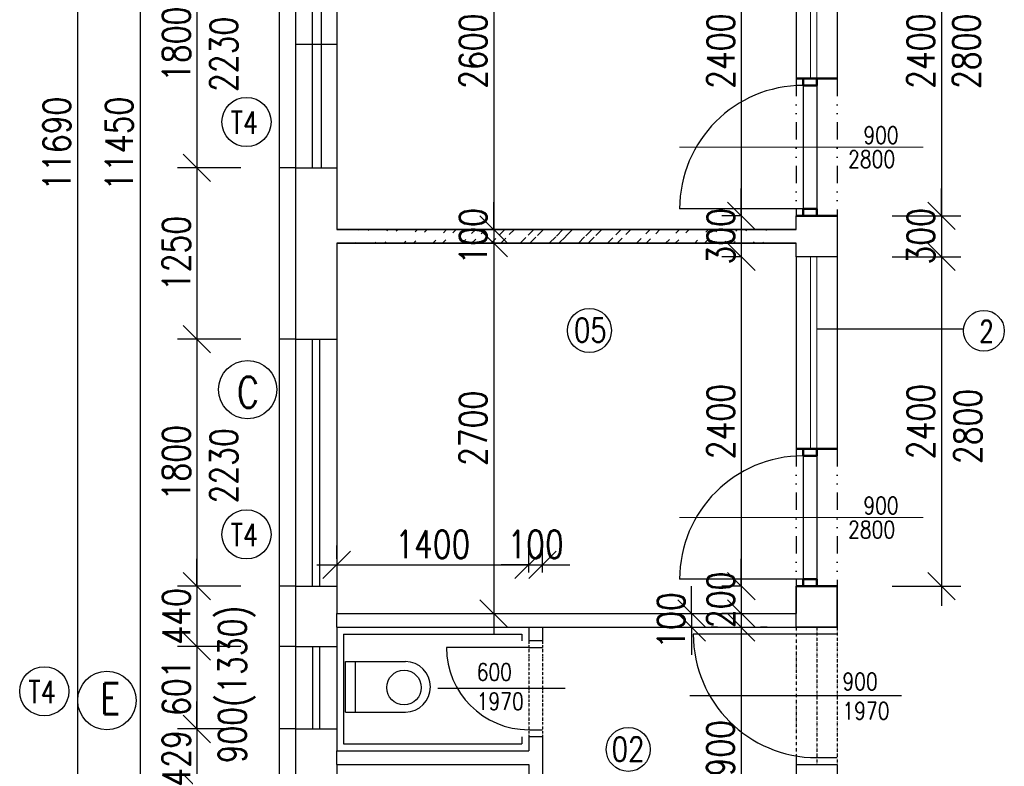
# Model space of a CAD drawing. Header units: millimetres. Extents: x -637441 to -130928, y -380379 to -53767.
# Tile 86 of 193: x -531585 to -524406, y -145940 to -140498. Entities that reach past the tile are written whole.
import ezdxf
from ezdxf.enums import TextEntityAlignment as Align

# ---------------------------------------------------------------- set-up
doc = ezdxf.new("R2010")
doc.units = ezdxf.units.MM
doc.header["$LTSCALE"] = 10
doc.linetypes.add('ACAD_ISO12W100', pattern=[22, 12, -3, 0.5, -3, 0.5, -3])
doc.linetypes.add('DIVIDE', pattern=[31.75, 12.7, -6.35, 0, -6.35, 0, -6.35])
for name, color, linetype, lineweight in [('_ARW_PŘÍČKA_NOVÁ', 6, 'Continuous', 35), ('CKDVERE_', 7, 'Continuous', 25), ('CKDVERE_OSY', 1, 'Continuous', 18), ('CKDVERE_PRAH', 7, 'Continuous', 25), ('CKDVERE_ZARUBNE_RAM', 5, 'Continuous', 50), ('CKKOTY', 7, 'Continuous', 25), ('CKOKNA', 1, 'Continuous', 18), ('CKSTENY_NADROVINOU', 7, 'DIVIDE', 25), ('CKSTENY_REZ', 6, 'Continuous', 50), ('CKSTENY_SRAF', 1, 'Continuous', 18), ('CKTEXTY_MALE', 7, 'Continuous', 25), ('CKTEXTY_STREDNI', 6, 'Continuous', 50)]:
    doc.layers.add(name, color=color, linetype=linetype, lineweight=lineweight)
for name, color, linetype in [('CKDVERE_POPIS', 7, 'Continuous'), ('Kóty', 7, 'Continuous'), ('Obklady', 7, 'Continuous'), ('Rozhraní materiálů', 7, 'Continuous'), ('SLABĚ', 7, 'Continuous'), ('Výplně otvorů', 7, 'Continuous'), ('ZARIZOVAKY', 7, 'Continuous'), ('ZDIVO', 6, 'Continuous')]:
    doc.layers.add(name, color=color, linetype=linetype)
doc.styles.get("Standard").update_dxf_attribs({"font": 'simplex.shx', "width": 0.8})
doc.dimstyles.new('Cadkon', dxfattribs={"dimscale": 80, "dimtxt": 2.5, "dimasz": 2.5, "dimexe": 1.768, "dimexo": 5, "dimtad": 1, "dimrnd": 1, "dimtxsty": 'Standard', "dimblk1": 'OBLIQUE', "dimblk2": 'OBLIQUE', "dimsah": 1, "dimcen": 2.5, "dimdle": 1.8, "dimadec": 0, "dimazin": 0, "dimtfac": 1, "dimtix": 1, "dimtmove": 2, "dimatfit": 3, "dimfxl": 1, "dimarcsym": 0})
doc.dimstyles.new('Kopie z cadkon', dxfattribs={"dimscale": 100, "dimtxt": 2.5, "dimasz": 2.5, "dimexe": 1.768, "dimexo": 5, "dimgap": 0.666, "dimtad": 1, "dimdec": 0, "dimrnd": 1, "dimdsep": 46, "dimtxsty": 'Standard', "dimblk1": 'OBLIQUE', "dimblk2": 'OBLIQUE', "dimsah": 1, "dimcen": 2, "dimdle": 1.8, "dimazin": 2, "dimtfac": 0.75, "dimtdec": 0, "dimtix": 1, "dimtmove": 2, "dimatfit": 3, "dimfxl": 1, "dimtolj": 1, "dimtzin": 0, "dimarcsym": 0})

# ---------------------------------------------------------------- blocks, each defined once
blk = doc.blocks.new('_OBLIQUE')
at = {"color": 0, "linetype": 'ByBlock'}
blk.add_line((-0.5, -0.5), (0.5, 0.5), dxfattribs=at)
blk = doc.blocks.new('*D934')
at = {"layer": 'CKKOTY', "color": 0, "lineweight": -2}
for p, q in [((-530292.3, -139633.3), (-530292.3, -141721.3)), ((-529973.4, -139777.3), (-530433.7, -139777.3)), ((-529973.4, -141577.3), (-530433.7, -141577.3))]:
    blk.add_line(p, q, dxfattribs=at)
at = {"layer": 'DEFPOINTS', "color": 0}
for p in [(-529573.4, -139777.3), (-530292.3, -141577.3), (-529573.4, -141577.3)]:
    blk.add_point(p, dxfattribs=at)
at = {"layer": 'CKKOTY', "color": 0, "lineweight": -2, "xscale": 200, "yscale": 200, "zscale": 200}
for p, rotation in [((-530292.3, -139777.3), 90), ((-530292.3, -141577.3), 270)]:
    blk.add_blockref('_OBLIQUE', p, dxfattribs=dict(at, rotation=rotation))
at = {"layer": 'CKKOTY', "color": 0, "insert": (-530442.3, -140677.3), "char_height": 200, "attachment_point": 5, "rotation": 90}
blk.add_mtext('1800', dxfattribs=at)
blk = doc.blocks.new('*D935')
at = {"layer": 'CKKOTY', "color": 0, "lineweight": -2}
for p, q in [((-530292.3, -141433.3), (-530292.3, -142971.3)), ((-529973.4, -141577.3), (-530433.7, -141577.3)), ((-529973.4, -142827.3), (-530433.7, -142827.3))]:
    blk.add_line(p, q, dxfattribs=at)
at = {"layer": 'DEFPOINTS', "color": 0}
for p in [(-529573.4, -141577.3), (-530292.3, -142827.3), (-529573.4, -142827.3)]:
    blk.add_point(p, dxfattribs=at)
at = {"layer": 'CKKOTY', "color": 0, "lineweight": -2, "xscale": 200, "yscale": 200, "zscale": 200}
for p, rotation in [((-530292.3, -141577.3), 90), ((-530292.3, -142827.3), 270)]:
    blk.add_blockref('_OBLIQUE', p, dxfattribs=dict(at, rotation=rotation))
at = {"layer": 'CKKOTY', "color": 0, "insert": (-530442.3, -142202.3), "char_height": 200, "attachment_point": 5, "rotation": 90}
blk.add_mtext('1250', dxfattribs=at)
blk = doc.blocks.new('*D936')
at = {"layer": 'CKKOTY', "color": 0, "lineweight": -2}
for p, q in [((-530292.3, -142683.3), (-530292.3, -144771.3)), ((-529973.4, -142827.3), (-530433.7, -142827.3)), ((-529973.4, -144627.3), (-530433.7, -144627.3))]:
    blk.add_line(p, q, dxfattribs=at)
at = {"layer": 'DEFPOINTS', "color": 0}
for p in [(-529573.4, -142827.3), (-530292.3, -144627.3), (-529573.4, -144627.3)]:
    blk.add_point(p, dxfattribs=at)
at = {"layer": 'CKKOTY', "color": 0, "lineweight": -2, "xscale": 200, "yscale": 200, "zscale": 200}
for p, rotation in [((-530292.3, -142827.3), 90), ((-530292.3, -144627.3), 270)]:
    blk.add_blockref('_OBLIQUE', p, dxfattribs=dict(at, rotation=rotation))
at = {"layer": 'CKKOTY', "color": 0, "insert": (-530442.3, -143727.3), "char_height": 200, "attachment_point": 5, "rotation": 90}
blk.add_mtext('1800', dxfattribs=at)
blk = doc.blocks.new('*D937')
at = {"layer": 'CKKOTY', "color": 0, "lineweight": -2}
for p, q in [((-530292.3, -144627.3), (-530292.3, -144427.3)), ((-529973.4, -144627.3), (-530433.7, -144627.3)), ((-530292.3, -144627.3), (-530292.3, -145067.2)), ((-529973.4, -145067.2), (-530433.7, -145067.2)), ((-530292.3, -145067.2), (-530292.3, -145267.2))]:
    blk.add_line(p, q, dxfattribs=at)
at = {"layer": 'DEFPOINTS', "color": 0}
for p in [(-529573.4, -144627.3), (-530292.3, -145067.2), (-529573.4, -145067.2)]:
    blk.add_point(p, dxfattribs=at)
at = {"layer": 'CKKOTY', "color": 0, "lineweight": -2, "xscale": 200, "yscale": 200, "zscale": 200}
for p, rotation in [((-530292.3, -144627.3), 270), ((-530292.3, -145067.2), 90)]:
    blk.add_blockref('_OBLIQUE', p, dxfattribs=dict(at, rotation=rotation))
at = {"layer": 'CKKOTY', "color": 0, "insert": (-530442.3, -144847.2), "char_height": 200, "attachment_point": 5, "rotation": 90}
blk.add_mtext('440', dxfattribs=at)
blk = doc.blocks.new('*D938')
at = {"layer": 'CKKOTY', "color": 0, "lineweight": -2}
for p, q in [((-530292.3, -144923.2), (-530292.3, -145812.2)), ((-529973.4, -145067.2), (-530433.7, -145067.2)), ((-529973.4, -145668.2), (-530433.7, -145668.2))]:
    blk.add_line(p, q, dxfattribs=at)
at = {"layer": 'DEFPOINTS', "color": 0}
for p in [(-529573.4, -145067.2), (-530292.3, -145668.2), (-529573.4, -145668.2)]:
    blk.add_point(p, dxfattribs=at)
at = {"layer": 'CKKOTY', "color": 0, "lineweight": -2, "xscale": 200, "yscale": 200, "zscale": 200}
for p, rotation in [((-530292.3, -145067.2), 90), ((-530292.3, -145668.2), 270)]:
    blk.add_blockref('_OBLIQUE', p, dxfattribs=dict(at, rotation=rotation))
at = {"layer": 'CKKOTY', "color": 0, "insert": (-530442.3, -145367.7), "char_height": 200, "attachment_point": 5, "rotation": 90}
blk.add_mtext('601', dxfattribs=at)
blk = doc.blocks.new('*D939')
at = {"layer": 'CKKOTY', "color": 0, "lineweight": -2}
for p, q in [((-530292.3, -145668.2), (-530292.3, -145468.2)), ((-529973.4, -145668.2), (-530433.7, -145668.2)), ((-530292.3, -145668.2), (-530292.3, -146097.5)), ((-529973.4, -146097.5), (-530433.7, -146097.5)), ((-530292.3, -146097.5), (-530292.3, -146297.5))]:
    blk.add_line(p, q, dxfattribs=at)
at = {"layer": 'DEFPOINTS', "color": 0}
for p in [(-529573.4, -145668.2), (-530292.3, -146097.5), (-529573.4, -146097.5)]:
    blk.add_point(p, dxfattribs=at)
at = {"layer": 'CKKOTY', "color": 0, "lineweight": -2, "xscale": 200, "yscale": 200, "zscale": 200}
for p, rotation in [((-530292.3, -145668.2), 270), ((-530292.3, -146097.5), 90)]:
    blk.add_blockref('_OBLIQUE', p, dxfattribs=dict(at, rotation=rotation))
at = {"layer": 'CKKOTY', "color": 0, "insert": (-530442.3, -145882.8), "char_height": 200, "attachment_point": 5, "rotation": 90}
blk.add_mtext('429', dxfattribs=at)
blk = doc.blocks.new('*D945')
at = {"layer": 'CKKOTY', "color": 0, "lineweight": -2}
for p, q in [((-526323.3, -139383.3), (-526323.3, -142071.3)), ((-526323.4, -139527.3), (-526464.7, -139527.3)), ((-526323.4, -141927.3), (-526464.7, -141927.3))]:
    blk.add_line(p, q, dxfattribs=at)
at = {"layer": 'DEFPOINTS', "color": 0}
for p in [(-525923.4, -139527.3), (-526323.3, -141927.3), (-525923.4, -141927.3)]:
    blk.add_point(p, dxfattribs=at)
at = {"layer": 'CKKOTY', "color": 0, "lineweight": -2, "xscale": 200, "yscale": 200, "zscale": 200}
for p, rotation in [((-526323.3, -139527.3), 90), ((-526323.3, -141927.3), 270)]:
    blk.add_blockref('_OBLIQUE', p, dxfattribs=dict(at, rotation=rotation))
at = {"layer": 'CKKOTY', "color": 0, "insert": (-526473.3, -140727.3), "char_height": 200, "attachment_point": 5, "rotation": 90}
blk.add_mtext('2400', dxfattribs=at)
blk = doc.blocks.new('*D946')
at = {"layer": 'CKKOTY', "color": 0, "lineweight": -2}
for p, q in [((-526323.3, -141927.3), (-526323.3, -141727.3)), ((-526323.4, -141927.3), (-526464.7, -141927.3)), ((-526323.3, -141927.3), (-526323.3, -142227.3)), ((-526323.4, -142227.3), (-526464.7, -142227.3)), ((-526323.3, -142227.3), (-526323.3, -142427.3))]:
    blk.add_line(p, q, dxfattribs=at)
at = {"layer": 'DEFPOINTS', "color": 0}
for p in [(-525923.4, -141927.3), (-526323.3, -142227.3), (-525923.4, -142227.3)]:
    blk.add_point(p, dxfattribs=at)
at = {"layer": 'CKKOTY', "color": 0, "lineweight": -2, "xscale": 200, "yscale": 200, "zscale": 200}
for p, rotation in [((-526323.3, -141927.3), 270), ((-526323.3, -142227.3), 90)]:
    blk.add_blockref('_OBLIQUE', p, dxfattribs=dict(at, rotation=rotation))
at = {"layer": 'CKKOTY', "color": 0, "insert": (-526473.3, -142077.3), "char_height": 200, "attachment_point": 5, "rotation": 90}
blk.add_mtext('300', dxfattribs=at)
blk = doc.blocks.new('*D947')
at = {"layer": 'CKKOTY', "color": 0, "lineweight": -2}
for p, q in [((-526323.3, -142083.3), (-526323.3, -144771.3)), ((-526323.4, -142227.3), (-526464.7, -142227.3)), ((-526323.4, -144627.3), (-526464.7, -144627.3))]:
    blk.add_line(p, q, dxfattribs=at)
at = {"layer": 'DEFPOINTS', "color": 0}
for p in [(-525923.4, -142227.3), (-526323.3, -144627.3), (-525923.4, -144627.3)]:
    blk.add_point(p, dxfattribs=at)
at = {"layer": 'CKKOTY', "color": 0, "lineweight": -2, "xscale": 200, "yscale": 200, "zscale": 200}
for p, rotation in [((-526323.3, -142227.3), 90), ((-526323.3, -144627.3), 270)]:
    blk.add_blockref('_OBLIQUE', p, dxfattribs=dict(at, rotation=rotation))
at = {"layer": 'CKKOTY', "color": 0, "insert": (-526473.3, -143427.3), "char_height": 200, "attachment_point": 5, "rotation": 90}
blk.add_mtext('2400', dxfattribs=at)
blk = doc.blocks.new('*D948')
at = {"layer": 'CKKOTY', "color": 0, "lineweight": -2}
for p, q in [((-526323.3, -144627.3), (-526323.3, -144427.3)), ((-526323.4, -144627.3), (-526464.7, -144627.3)), ((-526323.3, -144627.3), (-526323.3, -144827.3)), ((-526323.4, -144827.3), (-526464.7, -144827.3)), ((-526323.3, -144827.3), (-526323.3, -145027.3))]:
    blk.add_line(p, q, dxfattribs=at)
at = {"layer": 'DEFPOINTS', "color": 0}
for p in [(-525923.4, -144627.3), (-526323.3, -144827.3), (-525923.4, -144827.3)]:
    blk.add_point(p, dxfattribs=at)
at = {"layer": 'CKKOTY', "color": 0, "lineweight": -2, "xscale": 200, "yscale": 200, "zscale": 200}
for p, rotation in [((-526323.3, -144627.3), 270), ((-526323.3, -144827.3), 90)]:
    blk.add_blockref('_OBLIQUE', p, dxfattribs=dict(at, rotation=rotation))
at = {"layer": 'CKKOTY', "color": 0, "insert": (-526473.3, -144727.3), "char_height": 200, "attachment_point": 5, "rotation": 90}
blk.add_mtext('200', dxfattribs=at)
blk = doc.blocks.new('*D953')
at = {"layer": 'CKKOTY', "color": 0, "lineweight": -2}
for p, q in [((-526685.4, -144827.3), (-526685.4, -144627.3)), ((-526685.4, -144827.3), (-526685.4, -144927.3)), ((-526495.8, -144827.3), (-526543.9, -144827.3)), ((-526685.4, -144927.3), (-526685.4, -145127.3)), ((-526495.8, -144927.3), (-526543.9, -144927.3))]:
    blk.add_line(p, q, dxfattribs=at)
at = {"layer": 'DEFPOINTS', "color": 0}
for p in [(-526895.8, -144827.3), (-526895.8, -144927.3), (-526685.4, -144927.3)]:
    blk.add_point(p, dxfattribs=at)
at = {"layer": 'CKKOTY', "color": 0, "lineweight": -2, "xscale": 200, "yscale": 200, "zscale": 200}
for p, rotation in [((-526685.4, -144827.3), 270), ((-526685.4, -144927.3), 90)]:
    blk.add_blockref('_OBLIQUE', p, dxfattribs=dict(at, rotation=rotation))
at = {"layer": 'CKKOTY', "color": 0, "insert": (-526835.4, -144877.3), "char_height": 200, "attachment_point": 5, "rotation": 90}
blk.add_mtext('100', dxfattribs=at)
blk = doc.blocks.new('*D954')
at = {"layer": 'CKKOTY', "color": 0, "lineweight": -2}
for p, q in [((-526324.6, -144783.3), (-526324.6, -146971.3)), ((-526133.7, -144927.3), (-526183.2, -144927.3)), ((-526724.6, -146827.3), (-526466.1, -146827.3))]:
    blk.add_line(p, q, dxfattribs=at)
at = {"layer": 'DEFPOINTS', "color": 0}
for p in [(-526533.7, -144927.3), (-526324.6, -146827.3), (-526324.6, -146827.3)]:
    blk.add_point(p, dxfattribs=at)
at = {"layer": 'CKKOTY', "color": 0, "lineweight": -2, "xscale": 200, "yscale": 200, "zscale": 200}
for p, rotation in [((-526324.6, -144927.3), 90), ((-526324.6, -146827.3), 270)]:
    blk.add_blockref('_OBLIQUE', p, dxfattribs=dict(at, rotation=rotation))
at = {"layer": 'CKKOTY', "color": 0, "insert": (-526474.6, -145877.3), "char_height": 200, "attachment_point": 5, "rotation": 90}
blk.add_mtext('1900', dxfattribs=at)
blk = doc.blocks.new('*D892')
at = {"layer": 'CKKOTY', "color": 0, "lineweight": -2}
for p, q in [((-529273.4, -144427.3), (-529273.4, -144331)), ((-527873.4, -144527.3), (-527873.4, -144331)), ((-529417.4, -144472.5), (-527729.4, -144472.5))]:
    blk.add_line(p, q, dxfattribs=at)
at = {"layer": 'DEFPOINTS', "color": 0}
for p in [(-527873.4, -144472.5), (-529273.4, -144827.3), (-527873.4, -144927.3)]:
    blk.add_point(p, dxfattribs=at)
at = {"layer": 'CKKOTY', "color": 0, "lineweight": -2, "xscale": 200, "yscale": 200, "zscale": 200, "rotation": 180}
blk.add_blockref('_OBLIQUE', (-529273.4, -144472.5), dxfattribs=at)
at = {"layer": 'CKKOTY', "color": 0, "lineweight": -2, "xscale": 200, "yscale": 200, "zscale": 200}
blk.add_blockref('_OBLIQUE', (-527873.4, -144472.5), dxfattribs=at)
at = {"layer": 'CKKOTY', "color": 0, "insert": (-528573.4, -144322.5), "char_height": 200, "attachment_point": 5}
blk.add_mtext('1400', dxfattribs=at)
blk = doc.blocks.new('*D893')
at = {"layer": 'CKKOTY', "color": 0, "lineweight": -2}
for p, q in [((-527873.4, -144527.3), (-527873.4, -144331)), ((-527773.4, -144527.3), (-527773.4, -144331)), ((-527873.4, -144472.5), (-528073.4, -144472.5)), ((-527873.4, -144472.5), (-527773.4, -144472.5)), ((-527773.4, -144472.5), (-527573.4, -144472.5))]:
    blk.add_line(p, q, dxfattribs=at)
at = {"layer": 'DEFPOINTS', "color": 0}
for p in [(-527773.4, -144472.5), (-527873.4, -144927.3), (-527773.4, -144927.3)]:
    blk.add_point(p, dxfattribs=at)
at = {"layer": 'CKKOTY', "color": 0, "lineweight": -2, "xscale": 200, "yscale": 200, "zscale": 200}
blk.add_blockref('_OBLIQUE', (-527873.4, -144472.5), dxfattribs=at)
at = {"layer": 'CKKOTY', "color": 0, "lineweight": -2, "xscale": 200, "yscale": 200, "zscale": 200, "rotation": 180}
blk.add_blockref('_OBLIQUE', (-527773.4, -144472.5), dxfattribs=at)
at = {"layer": 'CKKOTY', "color": 0, "insert": (-527823.4, -144322.5), "char_height": 200, "attachment_point": 5}
blk.add_mtext('100', dxfattribs=at)
blk = doc.blocks.new('*D1032')
at = {"layer": 'CKTEXTY_MALE', "color": 0, "lineweight": -2}
for p, q in [((-530706.2, -135533.3), (-530706.2, -147271.3)), ((-529973.4, -135677.3), (-530847.7, -135677.3)), ((-529973.4, -147127.3), (-530847.7, -147127.3))]:
    blk.add_line(p, q, dxfattribs=at)
at = {"layer": 'DEFPOINTS', "color": 0}
for p in [(-529573.4, -135677.3), (-530706.2, -147127.3), (-529573.4, -147127.3)]:
    blk.add_point(p, dxfattribs=at)
at = {"layer": 'CKTEXTY_MALE', "color": 0, "lineweight": -2, "xscale": 200, "yscale": 200, "zscale": 200}
for p, rotation in [((-530706.2, -135677.3), 90), ((-530706.2, -147127.3), 270)]:
    blk.add_blockref('_OBLIQUE', p, dxfattribs=dict(at, rotation=rotation))
at = {"layer": 'CKTEXTY_MALE', "color": 0, "insert": (-530859.5, -141402.3), "char_height": 200, "attachment_point": 5, "rotation": 90}
blk.add_mtext('\\A1;11450', dxfattribs=at)
blk = doc.blocks.new('*D1005')
at = {"layer": 'CKKOTY', "color": 0, "lineweight": -2}
for p, q in [((-528128.6, -139283.3), (-528128.6, -142171.3)), ((-528365.2, -142027.3), (-528270.1, -142027.3))]:
    blk.add_line(p, q, dxfattribs=at)
at = {"layer": 'DEFPOINTS', "color": 0}
for p in [(-528411.3, -139427.3), (-528128.6, -142027.3), (-527965.2, -142027.3)]:
    blk.add_point(p, dxfattribs=at)
at = {"layer": 'CKKOTY', "color": 0, "lineweight": -2, "xscale": 200, "yscale": 200, "zscale": 200}
for p, rotation in [((-528128.6, -139427.3), 90), ((-528128.6, -142027.3), 270)]:
    blk.add_blockref('_OBLIQUE', p, dxfattribs=dict(at, rotation=rotation))
at = {"layer": 'CKKOTY', "color": 0, "insert": (-528278.6, -140727.3), "char_height": 200, "attachment_point": 5, "rotation": 90}
blk.add_mtext('2600', dxfattribs=at)
blk = doc.blocks.new('*D1006')
at = {"layer": 'CKKOTY', "color": 0, "lineweight": -2}
for p, q in [((-528128.6, -142027.3), (-528128.6, -141827.3)), ((-528128.6, -142027.3), (-528128.6, -142127.3)), ((-528128.6, -142127.3), (-528128.6, -142327.3)), ((-527981.6, -142127.3), (-527987.2, -142127.3))]:
    blk.add_line(p, q, dxfattribs=at)
at = {"layer": 'DEFPOINTS', "color": 0}
for p in [(-527965.2, -142027.3), (-528381.6, -142127.3), (-528128.6, -142127.3)]:
    blk.add_point(p, dxfattribs=at)
at = {"layer": 'CKKOTY', "color": 0, "lineweight": -2, "xscale": 200, "yscale": 200, "zscale": 200}
for p, rotation in [((-528128.6, -142027.3), 270), ((-528128.6, -142127.3), 90)]:
    blk.add_blockref('_OBLIQUE', p, dxfattribs=dict(at, rotation=rotation))
at = {"layer": 'CKKOTY', "color": 0, "insert": (-528278.6, -142077.3), "char_height": 200, "attachment_point": 5, "rotation": 90}
blk.add_mtext('100', dxfattribs=at)
blk = doc.blocks.new('*D1007')
at = {"layer": 'CKKOTY', "color": 0, "lineweight": -2}
for p, q in [((-528128.6, -141983.3), (-528128.6, -144971.3)), ((-528528.6, -144827.3), (-528270.1, -144827.3))]:
    blk.add_line(p, q, dxfattribs=at)
at = {"layer": 'DEFPOINTS', "color": 0}
for p in [(-528381.6, -142127.3), (-528128.6, -144827.3), (-528128.6, -144827.3)]:
    blk.add_point(p, dxfattribs=at)
at = {"layer": 'CKKOTY', "color": 0, "lineweight": -2, "xscale": 200, "yscale": 200, "zscale": 200}
for p, rotation in [((-528128.6, -142127.3), 90), ((-528128.6, -144827.3), 270)]:
    blk.add_blockref('_OBLIQUE', p, dxfattribs=dict(at, rotation=rotation))
at = {"layer": 'CKKOTY', "color": 0, "insert": (-528278.6, -143477.3), "char_height": 200, "attachment_point": 5, "rotation": 90}
blk.add_mtext('2700', dxfattribs=at)
blk = doc.blocks.new('*D1174')
at = {"layer": 'CKKOTY', "color": 0, "lineweight": -2}
for p, q in [((-524864.5, -139383.3), (-524864.5, -142071.3)), ((-525223.4, -139527.3), (-524723, -139527.3)), ((-525223.4, -141927.3), (-524723, -141927.3))]:
    blk.add_line(p, q, dxfattribs=at)
at = {"layer": 'DEFPOINTS', "color": 0}
for p in [(-525623.4, -139527.3), (-525623.4, -141927.3), (-524864.5, -141927.3)]:
    blk.add_point(p, dxfattribs=at)
at = {"layer": 'CKKOTY', "color": 0, "lineweight": -2, "xscale": 200, "yscale": 200, "zscale": 200}
for p, rotation in [((-524864.5, -139527.3), 90), ((-524864.5, -141927.3), 270)]:
    blk.add_blockref('_OBLIQUE', p, dxfattribs=dict(at, rotation=rotation))
at = {"layer": 'CKKOTY', "color": 0, "insert": (-525014.5, -140727.3), "char_height": 200, "attachment_point": 5, "rotation": 90}
blk.add_mtext('2400', dxfattribs=at)
blk = doc.blocks.new('*D1175')
at = {"layer": 'CKKOTY', "color": 0, "lineweight": -2}
for p, q in [((-524864.5, -141927.3), (-524864.5, -141727.3)), ((-525223.4, -141927.3), (-524723, -141927.3)), ((-524864.5, -141927.3), (-524864.5, -142227.3)), ((-525223.4, -142227.3), (-524723, -142227.3)), ((-524864.5, -142227.3), (-524864.5, -142427.3))]:
    blk.add_line(p, q, dxfattribs=at)
at = {"layer": 'DEFPOINTS', "color": 0}
for p in [(-525623.4, -141927.3), (-525623.4, -142227.3), (-524864.5, -142227.3)]:
    blk.add_point(p, dxfattribs=at)
at = {"layer": 'CKKOTY', "color": 0, "lineweight": -2, "xscale": 200, "yscale": 200, "zscale": 200}
for p, rotation in [((-524864.5, -141927.3), 270), ((-524864.5, -142227.3), 90)]:
    blk.add_blockref('_OBLIQUE', p, dxfattribs=dict(at, rotation=rotation))
at = {"layer": 'CKKOTY', "color": 0, "insert": (-525014.5, -142077.3), "char_height": 200, "attachment_point": 5, "rotation": 90}
blk.add_mtext('300', dxfattribs=at)
blk = doc.blocks.new('*D1176')
at = {"layer": 'CKKOTY', "color": 0, "lineweight": -2}
for p, q in [((-524864.5, -142083.3), (-524864.5, -144771.3)), ((-525223.4, -142227.3), (-524723, -142227.3)), ((-525223.4, -144627.3), (-524723, -144627.3))]:
    blk.add_line(p, q, dxfattribs=at)
at = {"layer": 'DEFPOINTS', "color": 0}
for p in [(-525623.4, -142227.3), (-525623.4, -144627.3), (-524864.5, -144627.3)]:
    blk.add_point(p, dxfattribs=at)
at = {"layer": 'CKKOTY', "color": 0, "lineweight": -2, "xscale": 200, "yscale": 200, "zscale": 200}
for p, rotation in [((-524864.5, -142227.3), 90), ((-524864.5, -144627.3), 270)]:
    blk.add_blockref('_OBLIQUE', p, dxfattribs=dict(at, rotation=rotation))
at = {"layer": 'CKKOTY', "color": 0, "insert": (-525014.5, -143427.3), "char_height": 200, "attachment_point": 5, "rotation": 90}
blk.add_mtext('2400', dxfattribs=at)
blk = doc.blocks.new('*D1384')
at = {"layer": 'CKKOTY', "color": 0, "lineweight": -2}
for p, q in [((-531164, -135413.3), (-531164, -147391.3)), ((-530093.4, -135557.3), (-531305.4, -135557.3)), ((-530093.4, -147247.3), (-531305.4, -147247.3))]:
    blk.add_line(p, q, dxfattribs=at)
at = {"layer": 'DEFPOINTS', "color": 0}
for p in [(-529693.4, -135557.3), (-531164, -147247.3), (-529693.4, -147247.3)]:
    blk.add_point(p, dxfattribs=at)
at = {"layer": 'CKKOTY', "color": 0, "lineweight": -2, "xscale": 200, "yscale": 200, "zscale": 200}
for p, rotation in [((-531164, -135557.3), 90), ((-531164, -147247.3), 270)]:
    blk.add_blockref('_OBLIQUE', p, dxfattribs=dict(at, rotation=rotation))
at = {"layer": 'CKKOTY', "color": 0, "insert": (-531314, -141402.3), "char_height": 200, "attachment_point": 5, "rotation": 90}
blk.add_mtext('11690', dxfattribs=at)

msp = doc.modelspace()

# ---------------------------------------------------------------- hatches: boundary and pattern name
at = {"layer": 'CKSTENY_SRAF'}
h = msp.add_hatch(dxfattribs=at)
h.set_pattern_fill('ZDIVO-OBECNE,_I', scale=50, style=2)
h.set_pattern_definition([(45, (48380.4, -177599.78), (-106.066017, 106.066017), []), (45, (48451.1, -177599.78), (-106.066017, 106.066017), [])])
edge = h.paths.add_edge_path()
edge.add_line((-529273.358, -142027.267), (-525923.356, -142027.267))
edge.add_line((-529273.358, -142127.267), (-525923.356, -142127.267))

# ---------------------------------------------------------------- linework, layer by layer
at = {"layer": '_ARW_PŘÍČKA_NOVÁ'}
for p, q in [((-529273.358, -142027.267), (-525923.356, -142027.267)), ((-529273.358, -142127.267), (-525923.356, -142127.267))]:
    msp.add_line(p, q, dxfattribs=at)
at = {"layer": 'CKDVERE_'}
for p, q in [((-525873.358, -141877.266), (-526773.358, -141877.266)), ((-525873.358, -144577.266), (-526773.358, -144577.266))]:
    msp.add_line(p, q, dxfattribs=at)
for centre in [(-525873.358, -141877.266), (-525873.358, -144577.266)]:
    msp.add_arc(centre, 900, 90, 180, dxfattribs=at)
at = {"layer": 'CKDVERE_OSY'}
for p, q in [((-524998.358, -141427.266), (-526773.358, -141427.266)), ((-524998.358, -144127.266), (-526773.358, -144127.266))]:
    msp.add_line(p, q, dxfattribs=at)
at = {"layer": 'CKDVERE_PRAH'}
for p, q in [((-525873.358, -140977.266), (-525873.358, -141877.266)), ((-525773.358, -140977.266), (-525773.358, -141877.266)), ((-525873.358, -143677.266), (-525873.358, -144577.266)), ((-525773.358, -143677.266), (-525773.358, -144577.266))]:
    msp.add_line(p, q, dxfattribs=at)
at = {"layer": 'CKDVERE_ZARUBNE_RAM'}
for p, q in [((-525873.358, -140927.266), (-525873.358, -140977.266)), ((-525773.358, -140927.266), (-525873.358, -140927.266)), ((-525873.358, -140977.266), (-525773.358, -140977.266)), ((-525773.358, -140977.266), (-525773.358, -140927.266)), ((-525873.358, -141927.266), (-525873.358, -141877.266)), ((-525873.358, -141877.266), (-525773.358, -141877.266)), ((-525773.358, -141877.266), (-525773.358, -141927.266)), ((-525773.358, -141927.266), (-525873.358, -141927.266)), ((-525873.358, -143627.266), (-525873.358, -143677.266)), ((-525773.358, -143627.266), (-525873.358, -143627.266)), ((-525773.358, -143677.266), (-525773.358, -143627.266)), ((-525873.358, -143677.266), (-525773.358, -143677.266)), ((-525873.358, -144627.266), (-525873.358, -144577.266)), ((-525873.358, -144577.266), (-525773.358, -144577.266)), ((-525773.358, -144577.266), (-525773.358, -144627.266)), ((-525773.358, -144627.266), (-525873.358, -144627.266))]:
    msp.add_line(p, q, dxfattribs=at)
at = {"layer": 'CKKOTY', "color": 7}
for p, q in [((-525923.358, -139527.266), (-525923.358, -140927.266)), ((-525623.358, -139527.266), (-525623.358, -140927.266)), ((-525923.358, -140927.266), (-525623.358, -140927.266)), ((-525923.358, -142227.266), (-525923.358, -143627.266)), ((-525623.358, -142227.266), (-525623.358, -143627.266)), ((-524703.261, -142753.353), (-525773.358, -142753.353)), ((-525923.358, -143627.266), (-525623.358, -143627.266))]:
    msp.add_line(p, q, dxfattribs=at)
at = {"layer": 'CKKOTY'}
for p, q in [((-525623.358, -140927.266), (-525923.358, -140927.266)), ((-525623.358, -143627.266), (-525923.358, -143627.266))]:
    msp.add_line(p, q, dxfattribs=at)
at = {"layer": 'CKKOTY', "color": 6}
msp.add_lwpolyline([(-525923.358, -142027.267), (-525923.358, -141927.266), (-525623.358, -141927.266), (-525623.358, -142227.266), (-525923.358, -142227.266), (-525923.358, -142127.267)], dxfattribs=at)
msp.add_lwpolyline([(-525923.358, -142027.267), (-525923.358, -141927.266), (-525623.358, -141927.266), (-525623.358, -142227.266), (-525923.358, -142227.266), (-525923.358, -142127.267)], dxfattribs=at)
msp.add_lwpolyline([(-525923.358, -144627.266), (-525623.358, -144627.266), (-525623.358, -144927.266), (-525923.358, -144927.266)], close=True, dxfattribs=at)
msp.add_lwpolyline([(-525923.358, -144627.266), (-525623.358, -144627.266), (-525623.358, -144927.266), (-525923.358, -144927.266)], close=True, dxfattribs=at)
at = {"layer": 'CKOKNA'}
for p, q in [((-525818.358, -139527.266), (-525818.358, -140927.266)), ((-525773.358, -139527.266), (-525773.358, -140927.266)), ((-525818.358, -142227.266), (-525818.358, -143627.266)), ((-525773.358, -142227.266), (-525773.358, -143627.266))]:
    msp.add_line(p, q, dxfattribs=at)
at = {"layer": 'CKSTENY_NADROVINOU'}
for p, q in [((-525923.358, -140927.266), (-525923.358, -141927.266)), ((-525623.358, -140927.266), (-525623.358, -141927.266)), ((-525923.358, -143627.266), (-525923.358, -144627.266)), ((-525623.358, -143627.266), (-525623.358, -144627.266))]:
    msp.add_line(p, q, dxfattribs=at)
at = {"layer": 'CKSTENY_REZ'}
for p, q in [((-525923.358, -140927.266), (-525623.358, -140927.266)), ((-525923.358, -141927.266), (-525623.358, -141927.266)), ((-525923.358, -143627.266), (-525623.358, -143627.266)), ((-525923.358, -144627.266), (-525623.358, -144627.266))]:
    msp.add_line(p, q, dxfattribs=at)
at = {"layer": 'CKTEXTY_MALE'}
for p, q in [((-529573.358, -141577.266), (-529693.358, -141577.266)), ((-529573.358, -142827.266), (-529693.358, -142827.266)), ((-529573.358, -144627.266), (-529693.358, -144627.266)), ((-529573.358, -145067.17), (-529693.358, -145067.17)), ((-529573.358, -145668.17), (-529693.358, -145668.17))]:
    msp.add_line(p, q, dxfattribs=at)
for centre, radius in [((-529930.61, -141243.666), 179.412), ((-524554.828, -142765.686), 148.944), ((-529922.624, -143194.503), 212.778), ((-529930.61, -144249.568), 179.412), ((-531405.247, -145393.749), 179.412), ((-530948.858, -145460.579), 212.778)]:
    msp.add_circle(centre, radius, dxfattribs=at)
at = {"layer": 'CKTEXTY_MALE', "color": 7}
for centre in [(-527430.977, -142763.719), (-527147.688, -145817.113)]:
    msp.add_circle(centre, 160.548, dxfattribs=at)
at = {"layer": 'Kóty'}
for p, q in [((-527607.887, -145373.874), (-528536.223, -145373.874)), ((-525155.897, -145427.266), (-526698.295, -145427.266))]:
    msp.add_line(p, q, dxfattribs=at)
at = {"layer": 'Obklady'}
for p, q in [((-529223.358, -144977.266), (-527923.358, -144977.266)), ((-529223.358, -144977.266), (-529223.358, -145777.266)), ((-527923.358, -144977.266), (-527923.358, -145025.57)), ((-527923.358, -145725.57), (-527923.358, -145777.266)), ((-529223.358, -145777.266), (-527923.358, -145777.266))]:
    msp.add_line(p, q, dxfattribs=at)
at = {"layer": 'Rozhraní materiálů'}
for p, q in [((-529273.358, -144927.266), (-529273.358, -144827.266)), ((-527873.358, -144927.266), (-527773.358, -144927.266)), ((-529273.358, -145927.266), (-529273.358, -145827.266))]:
    msp.add_line(p, q, dxfattribs=at)
at = {"layer": 'SLABĚ', "color": 7}
for p, q in [((-529573.358, -139777.266), (-529573.358, -141577.266)), ((-529273.358, -139777.266), (-529273.358, -141577.266))]:
    msp.add_line(p, q, dxfattribs=at)
at = {"layer": 'SLABĚ'}
for p, q in [((-529573.358, -142827.266), (-529573.358, -144627.266)), ((-529273.358, -142827.266), (-529273.358, -144627.266)), ((-529573.358, -145067.17), (-529573.358, -145667.17)), ((-529273.358, -145067.17), (-529273.358, -145667.17))]:
    msp.add_line(p, q, dxfattribs=at)
at = {"layer": 'SLABĚ', "linetype": 'ACAD_ISO12W100', "ltscale": 0.2}
msp.add_line((-525923.358, -144927.266), (-525923.358, -145927.266), dxfattribs=at)
at = {"layer": 'Výplně otvorů', "color": 7}
for p, q in [((-529452.381, -139777.266), (-529452.381, -141577.266)), ((-529386.318, -139777.266), (-529386.318, -141577.266))]:
    msp.add_line(p, q, dxfattribs=at)
at = {"layer": 'Výplně otvorů'}
for p, q in [((-529452.381, -142827.266), (-529452.381, -144627.266)), ((-529398.645, -142827.266), (-529398.645, -144627.266)), ((-529449.474, -145067.17), (-529449.474, -145667.17)), ((-529398.547, -145067.17), (-529398.547, -145667.17))]:
    msp.add_line(p, q, dxfattribs=at)
at = {"layer": 'Výplně otvorů', "linetype": 'ACAD_ISO12W100', "lineweight": -3, "ltscale": 0.175}
for p, q in [((-525773.358, -144927.266), (-525773.358, -145927.266)), ((-525623.358, -144927.266), (-525623.358, -145927.266))]:
    msp.add_line(p, q, dxfattribs=at)
at = {"layer": 'Výplně otvorů', "lineweight": -3}
for p, q in [((-525623.358, -144977.266), (-526673.358, -144977.266)), ((-527873.358, -145073.874), (-528473.358, -145073.874)), ((-527873.358, -145073.874), (-527773.358, -145073.874)), ((-527873.358, -145673.874), (-527773.358, -145673.874)), ((-525773.358, -145877.266), (-525623.358, -145877.266))]:
    msp.add_line(p, q, dxfattribs=at)
at = {"layer": 'Výplně otvorů', "linetype": 'ACAD_ISO12W100', "lineweight": -3, "ltscale": 0.15}
for p, q in [((-527873.358, -145023.874), (-527873.358, -145723.874)), ((-527773.358, -145023.874), (-527773.358, -145723.874))]:
    msp.add_line(p, q, dxfattribs=at)
at = {"layer": 'Výplně otvorů', "lineweight": -3}
for centre, radius in [((-525773.358, -144977.266), 900), ((-527873.358, -145073.874), 600)]:
    msp.add_arc(centre, radius, 180, 270, dxfattribs=at)
at = {"layer": 'ZARIZOVAKY'}
for p, q in [((-529210.08, -145176.398), (-528771.61, -145176.398)), ((-529210.08, -145546.398), (-529210.08, -145176.398)), ((-529139.659, -145176.398), (-529139.659, -145546.398)), ((-529210.08, -145546.398), (-528771.61, -145546.398))]:
    msp.add_line(p, q, dxfattribs=at)
msp.add_circle((-528782.611, -145366.671), 126.207, dxfattribs=at)
msp.add_arc((-528775.113, -145361.398), 185.033, 271.0849231, 88.9150769, dxfattribs=at)
at = {"layer": 'ZDIVO', "color": 1}
msp.add_line((-529693.358, -135557.266), (-529693.358, -147247.266), dxfattribs=at)
at = {"layer": 'ZDIVO', "color": 7}
msp.add_line((-529573.358, -140677.266), (-529273.358, -140677.266), dxfattribs=at)
at = {"layer": 'ZDIVO'}
for p, q in [((-529573.358, -141577.266), (-529573.358, -142827.266)), ((-529573.358, -141577.266), (-529273.358, -141577.266)), ((-529273.358, -141577.266), (-529273.358, -142027.267)), ((-529273.358, -142127.267), (-529273.358, -142827.266)), ((-529573.358, -142827.266), (-529273.358, -142827.266)), ((-529573.358, -144627.266), (-529573.358, -145067.17)), ((-529573.358, -144627.266), (-529273.358, -144627.266)), ((-529273.358, -144627.266), (-529273.358, -144827.266)), ((-525923.358, -144627.266), (-525623.358, -144627.266)), ((-525923.358, -144627.266), (-525923.358, -144827.266)), ((-529273.358, -144827.266), (-525923.358, -144827.266)), ((-529273.358, -144927.266), (-527873.358, -144927.266)), ((-529273.358, -144927.266), (-529273.358, -145067.17)), ((-527873.358, -144927.266), (-527873.358, -145023.874)), ((-527773.358, -144927.266), (-525623.358, -144927.266)), ((-527773.358, -144927.266), (-527773.358, -145023.874)), ((-525923.358, -144927.266), (-525623.358, -144927.266)), ((-525923.358, -144927.266), (-525923.358, -144933.689)), ((-529573.358, -145067.17), (-529273.358, -145067.17)), ((-527873.358, -145023.874), (-527773.358, -145023.874)), ((-529573.358, -145667.17), (-529273.358, -145667.17)), ((-529573.358, -145668.17), (-529573.358, -146097.509)), ((-529273.358, -145668.17), (-529273.358, -145827.266)), ((-527873.358, -145723.874), (-527773.358, -145723.874)), ((-527873.358, -145723.874), (-527873.358, -145827.266)), ((-527773.358, -145723.874), (-527773.358, -146022.839)), ((-529273.358, -145827.266), (-527873.358, -145827.266)), ((-529273.358, -145927.266), (-527873.358, -145927.266)), ((-529273.358, -145927.266), (-529273.358, -146097.509)), ((-527873.358, -145927.266), (-527873.358, -146022.839)), ((-525923.358, -145877.266), (-525923.358, -146827.266)), ((-525923.358, -145927.266), (-525623.358, -145927.266)), ((-525623.358, -145927.266), (-525623.358, -147127.266))]:
    msp.add_line(p, q, dxfattribs=at)
at = {"layer": 'ZDIVO', "lineweight": -3}
msp.add_line((-525623.358, -144927.266), (-525623.358, -144627.266), dxfattribs=at)

# ---------------------------------------------------------------- texts
at = {"layer": 'CKDVERE_POPIS', "width": 0.8}
for p in [(-525373.358, -141402.266), (-525373.358, -144102.266)]:
    msp.add_text('  900', height=125, dxfattribs=at).set_placement(p, align=Align.CENTER)
for p in [(-525373.358, -141452.266), (-525373.358, -144152.266)]:
    msp.add_text('2800', height=125, dxfattribs=at).set_placement(p, align=Align.TOP_CENTER)
at = {"layer": 'CKTEXTY_MALE', "width": 0.8}
for s, height, p in [('T4', 162.5, (-530046.426, -141330.644)), ('2', 157.5, (-524589.741, -142847.727)), ('C', 225, (-530001.499, -143326.194)), ('T4', 162.5, (-530046.426, -144336.546)), ('600', 125, (-528252.524, -145315.316)), ('900', 125, (-525586.115, -145384.665)), ('T4', 162.5, (-531521.062, -145480.727)), ('E', 225, (-530997.399, -145560.233)), ('1970', 125, (-528252.524, -145529.602)), ('1970', 125, (-525586.115, -145598.951))]:
    msp.add_text(s, height=height, dxfattribs=at).set_placement(p)
at = {"layer": 'CKTEXTY_MALE', "color": 7, "width": 0.8}
for s, p in [('05', (-527544.199, -142847.974)), ('02', (-527269.35, -145902.947))]:
    msp.add_text(s, height=175, dxfattribs=at).set_placement(p)
at = {"layer": 'CKTEXTY_STREDNI', "color": 7, "width": 0.8}
for s, p in [('2230', (-529996.324, -141025.06)), ('2800', (-524582.21, -141002.998)), ('2800', (-524571.811, -143737.477)), ('2230', (-529996.324, -144024.335)), ('900(1330)', (-529934.453, -145919.412))]:
    msp.add_text(s, height=200, rotation=90, dxfattribs=at).set_placement(p)

# ---------------------------------------------------------------- dimensions: what is measured, and where the dimension line sits
at = {"layer": 'CKKOTY'}
for base, p1, p2, picture, middle in [((-531163.972, -147247.266), (-529693.358, -135557.266), (-529693.358, -147247.266), '*D1384', (-531313.972, -141402.266)), ((-526323.273, -141927.266), (-525923.358, -139527.266), (-525923.358, -141927.266), '*D945', (-526473.273, -140727.266)), ((-530292.307, -141577.266), (-529573.358, -139777.266), (-529573.358, -141577.266), '*D934', (-530442.307, -140677.266)), ((-530292.307, -142827.266), (-529573.358, -141577.266), (-529573.358, -142827.266), '*D935', (-530442.307, -142202.266)), ((-526323.273, -142227.266), (-525923.358, -141927.266), (-525923.358, -142227.266), '*D946', (-526473.273, -142077.266)), ((-526323.273, -144627.266), (-525923.358, -142227.266), (-525923.358, -144627.266), '*D947', (-526473.273, -143427.266)), ((-530292.307, -144627.266), (-529573.358, -142827.266), (-529573.358, -144627.266), '*D936', (-530442.307, -143727.266)), ((-530292.307, -145067.17), (-529573.358, -144627.266), (-529573.358, -145067.17), '*D937', (-530442.307, -144847.218)), ((-526323.273, -144827.266), (-525923.358, -144627.266), (-525923.358, -144827.266), '*D948', (-526473.273, -144727.266)), ((-526685.382, -144927.266), (-526895.787, -144827.266), (-526895.787, -144927.266), '*D953', (-526835.382, -144877.266)), ((-526324.616, -146827.266), (-526533.678, -144927.266), (-526324.616, -146827.266), '*D954', (-526474.616, -145877.266)), ((-530292.307, -145668.17), (-529573.358, -145067.17), (-529573.358, -145668.17), '*D938', (-530442.307, -145367.67)), ((-530292.307, -146097.509), (-529573.358, -145668.17), (-529573.358, -146097.509), '*D939', (-530442.307, -145882.839))]:
    dim = msp.add_linear_dim(base=base, p1=p1, p2=p2, angle=90, dimstyle='Cadkon', dxfattribs=at)
    dim.commit()
    dim.dimension.update_dxf_attribs({"geometry": picture, "text_midpoint": middle})
for base, p1, p2, picture, middle in [((-528128.624, -142027.267), (-528411.295, -139427.267), (-527965.19, -142027.267), '*D1005', (-528278.624, -140727.267)), ((-528128.624, -142127.267), (-527965.19, -142027.267), (-528381.555, -142127.267), '*D1006', (-528278.624, -142077.267)), ((-528128.624, -144827.266), (-528381.555, -142127.267), (-528128.624, -144827.266), '*D1007', (-528278.624, -143477.267))]:
    dim = msp.add_linear_dim(base=base, p1=p1, p2=p2, angle=90, dimstyle='Cadkon', override={"dimexo": 5, "dimse1": 1}, dxfattribs=at)
    dim.commit()
    dim.dimension.update_dxf_attribs({"geometry": picture, "text_midpoint": middle})
at = {"layer": 'CKKOTY', "color": 7}
for base, p1, p2, picture, middle in [((-524864.481, -141927.266), (-525623.358, -139527.266), (-525623.358, -141927.266), '*D1174', (-525014.481, -140727.266)), ((-524864.481, -142227.266), (-525623.358, -141927.266), (-525623.358, -142227.266), '*D1175', (-525014.481, -142077.266)), ((-524864.481, -144627.266), (-525623.358, -142227.266), (-525623.358, -144627.266), '*D1176', (-525014.481, -143427.266))]:
    dim = msp.add_linear_dim(base=base, p1=p1, p2=p2, angle=90, dimstyle='Cadkon', dxfattribs=at)
    dim.commit()
    dim.dimension.update_dxf_attribs({"geometry": picture, "text_midpoint": middle})
for base, p1, p2, picture, middle in [((-527873.358, -144472.455), (-529273.358, -144827.266), (-527873.358, -144927.266), '*D892', (-528573.358, -144322.455)), ((-527773.358, -144472.455), (-527873.358, -144927.266), (-527773.358, -144927.266), '*D893', (-527823.358, -144322.455))]:
    dim = msp.add_linear_dim(base=base, p1=p1, p2=p2, dimstyle='Cadkon', dxfattribs=at)
    dim.commit()
    dim.dimension.update_dxf_attribs({"geometry": picture, "text_midpoint": middle})
at = {"layer": 'CKTEXTY_MALE'}
dim = msp.add_linear_dim(base=(-530706.225, -147127.266), p1=(-529573.358, -135677.266), p2=(-529573.358, -147127.266), angle=90, dimstyle='Kopie z cadkon', override={"dimscale": 80}, dxfattribs=at)
dim.commit()
dim.dimension.update_dxf_attribs({"geometry": '*D1032', "text_midpoint": (-530859.505, -141402.266)})

doc.saveas('drawing.dxf')
